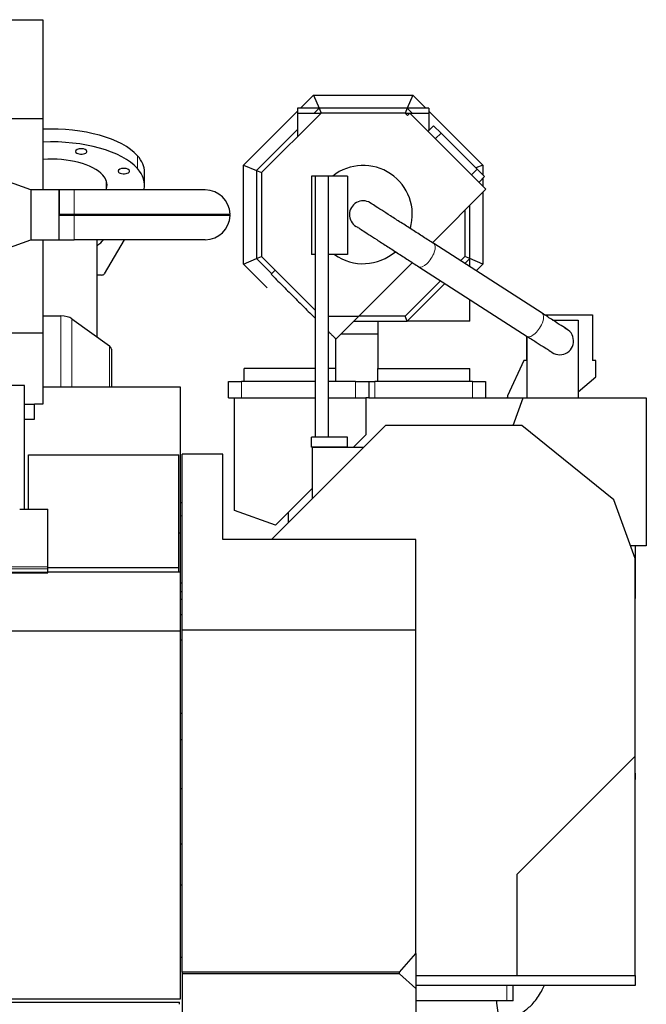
# Model space of a CAD drawing. Header units: inches. Extents: x 0 to 23760, y -13 to 16800.
# Tile 206 of 207: x 20999 to 21955, y 12996 to 14499. Entities that reach past the tile are written whole.
import ezdxf

# ---------------------------------------------------------------- set-up
doc = ezdxf.new("R2010")
doc.units = ezdxf.units.IN
doc.layers.add('254', color=7, linetype='Continuous', true_color=0xffffff)

msp = doc.modelspace()

# ---------------------------------------------------------------- linework, layer by layer
at = {"layer": '254', "color": 2, "linetype": 'Continuous', "lineweight": 25}
for p, q in [((17911.126, 14499.054), (21034.795, 14499.054)), ((21034.795, 14499.054), (21034.795, 14348.029)), ((21427.742, 14363.945), (21447.743, 14383.947)), ((21447.743, 14383.947), (21598.931, 14383.947)), ((21447.743, 14383.947), (21456.028, 14363.947)), ((21598.931, 14383.947), (21590.647, 14363.947)), ((21598.931, 14383.947), (21618.933, 14363.945)), ((21340.837, 14277.041), (21423.337, 14359.541)), ((21456.028, 14363.947), (21423.337, 14363.947)), ((21423.337, 14363.947), (21423.337, 14356.447)), ((21456.028, 14363.947), (21448.527, 14356.446)), ((21590.647, 14363.947), (21456.028, 14363.947)), ((21456.028, 14363.947), (21459.134, 14356.447)), ((21590.647, 14363.947), (21587.54, 14356.447)), ((21623.337, 14363.947), (21590.647, 14363.947)), ((21598.148, 14356.446), (21590.647, 14363.947)), ((21623.337, 14363.947), (21623.337, 14356.447)), ((21623.338, 14359.541), (21705.837, 14277.041)), ((17980.313, 14348.029), (21034.795, 14348.029)), ((21034.795, 14348.029), (21034.795, 14239.066)), ((21459.134, 14356.447), (21368.337, 14265.65)), ((21423.337, 14356.447), (21459.134, 14356.447)), ((21423.337, 14356.447), (21423.337, 14320.65)), ((21587.54, 14356.447), (21459.134, 14356.447)), ((21587.54, 14356.447), (21623.337, 14356.447)), ((21591.076, 14352.911), (21587.54, 14356.447)), ((21594.611, 14356.447), (21591.076, 14352.911)), ((21710.721, 14240.338), (21594.611, 14356.447)), ((21623.337, 14356.447), (21623.337, 14329.731)), ((21423.337, 14331.257), (21360.837, 14268.757)), ((21622.332, 14328.726), (21630.818, 14337.211)), ((21624.1, 14330.494), (21623.337, 14331.257)), ((21630.818, 14337.211), (21642.131, 14325.898)), ((21642.131, 14325.898), (21697.286, 14270.743)), ((21016.295, 14239.07), (20916.295, 14275.467)), ((21340.837, 14277.041), (21360.837, 14268.757)), ((21340.837, 14125.853), (21340.837, 14277.041)), ((21360.837, 14268.757), (21360.837, 14134.137)), ((21360.837, 14268.757), (21368.337, 14265.65)), ((21705.837, 14277.041), (21695.338, 14272.692)), ((21708.599, 14259.43), (21697.286, 14270.743)), ((21705.837, 14277.041), (21705.837, 14262.191)), ((21189.795, 14246.694), (21189.795, 14266.208)), ((21368.337, 14265.65), (21368.337, 14137.244)), ((21450.162, 14260.338), (21444.426, 14260.338)), ((21444.426, 14260.338), (21444.426, 14140.338)), ((21450.162, 14260.338), (21450.162, 13861.447)), ((21470.162, 14260.338), (21450.162, 14260.338)), ((21499.446, 14260.338), (21470.162, 14260.338)), ((21470.162, 14260.338), (21470.162, 13861.447)), ((21499.446, 14260.338), (21499.446, 14140.338)), ((21708.599, 14259.43), (21700.114, 14250.944)), ((21705.837, 14256.666), (21705.837, 14245.221)), ((21059.245, 14239.07), (21016.295, 14239.07)), ((21016.295, 14239.07), (21016.295, 14201.07)), ((21059.294, 14239.12), (21034.791, 14239.12)), ((21059.295, 14239.12), (21059.245, 14239.07)), ((21059.245, 14239.07), (21059.245, 14202.047)), ((21082.295, 14239.12), (21059.295, 14239.12)), ((21059.295, 14239.12), (21059.295, 14202.097)), ((21282.295, 14239.12), (21082.295, 14239.12)), ((21131.795, 14239.119), (21131.795, 14251.903)), ((21710.721, 14240.338), (21628.89, 14158.507)), ((21705.837, 14235.452), (21705.837, 14125.853)), ((21685.837, 14134.137), (21685.837, 14215.454)), ((21016.295, 14201.07), (21016.295, 14163.07)), ((21059.295, 14202.047), (21059.245, 14202.047)), ((21059.245, 14200.093), (21059.295, 14200.093)), ((21059.245, 14200.093), (21059.245, 14163.07)), ((21059.295, 14202.097), (21082.295, 14202.097)), ((21059.295, 14200.093), (21059.295, 14202.047)), ((21059.295, 14201.07), (21082.295, 14201.07)), ((21082.295, 14200.043), (21059.295, 14200.043)), ((21059.295, 14163.02), (21059.295, 14200.043)), ((21082.295, 14202.097), (21320.331, 14202.097)), ((21082.295, 14201.07), (21319.331, 14201.07)), ((21320.331, 14200.043), (21082.295, 14200.043)), ((21320.331, 14202.097), (21319.331, 14201.07)), ((21320.331, 14200.043), (21319.331, 14201.07)), ((21678.337, 14207.955), (21678.337, 14137.244)), ((20916.295, 14126.673), (21016.295, 14163.07)), ((21016.295, 14163.07), (21059.245, 14163.07)), ((21034.791, 14163.02), (21059.294, 14163.02)), ((21034.795, 14163.072), (21034.795, 14020.707)), ((21059.245, 14163.07), (21059.295, 14163.02)), ((21059.295, 14163.02), (21082.295, 14163.02)), ((21282.295, 14163.02), (21082.295, 14163.02)), ((21117.295, 14014.498), (21117.295, 14163.017)), ((21158.472, 14163.019), (21128.287, 14110.903)), ((21796.364, 14050.77), (21630.923, 14157.204)), ((21340.837, 14125.853), (21360.837, 14134.137)), ((21360.837, 14134.137), (21368.337, 14137.244)), ((21360.837, 14134.137), (21383.684, 14111.29)), ((21368.337, 14137.244), (21450.162, 14055.419)), ((21450.162, 14140.338), (21444.426, 14140.338)), ((21499.446, 14140.338), (21470.162, 14140.338)), ((21678.337, 14137.244), (21671.921, 14130.827)), ((21685.837, 14134.137), (21678.337, 14137.244)), ((21678.375, 14126.675), (21685.837, 14134.137)), ((21705.837, 14125.853), (21685.837, 14134.137)), ((21685.837, 14121.876), (21685.837, 14134.137)), ((21376.945, 14089.745), (21340.837, 14125.853)), ((21598.506, 14128.123), (21516.83, 14046.447)), ((21608.199, 14121.882), (21773.64, 14015.448)), ((21705.837, 14125.853), (21695.587, 14115.603)), ((21123.456, 14109.191), (21117.294, 14109.191)), ((21388.987, 14116.594), (21382.837, 14110.444)), ((21641.531, 14100.437), (21587.54, 14046.447)), ((21590.647, 14038.947), (21647.986, 14096.286)), ((21685.837, 14038.947), (21685.837, 14071.936)), ((21034.794, 14046.707), (21061.924, 14046.707)), ((21470.163, 14046.447), (21516.83, 14046.447)), ((21516.83, 14046.447), (21481.832, 14011.45)), ((21587.54, 14046.447), (21516.83, 14046.447)), ((21590.647, 14038.947), (21587.54, 14046.447)), ((21799.968, 14048.447), (21873.295, 14048.447)), ((21873.295, 14048.447), (21873.295, 13978.447)), ((21078.798, 14042.43), (21136.168, 14000.802)), ((21509.331, 14038.947), (21590.647, 14038.947)), ((21812.378, 14040.447), (21851.298, 14040.447)), ((21851.298, 14040.447), (21851.298, 13921.447)), ((20930.484, 14020.707), (21034.795, 14020.707)), ((21034.795, 14020.707), (21034.795, 13911.992)), ((21545.832, 14018.947), (21489.33, 14018.947)), ((21773.295, 13978.447), (21773.295, 14015.671)), ((21773.298, 13921.447), (21773.298, 14015.667)), ((21139.295, 13995.844), (21139.295, 13938.302)), ((21768.295, 13978.447), (21743.295, 13924.834)), ((21773.295, 13978.447), (21768.295, 13978.447)), ((21878.295, 13978.447), (21873.295, 13978.447)), ((21878.295, 13953.447), (21878.295, 13978.447)), ((21341.832, 13966.447), (21341.832, 13966.447)), ((21341.832, 13966.447), (21341.832, 13966.447)), ((21341.832, 13946.447), (21341.832, 13966.447)), ((21481.832, 13946.447), (21481.832, 13966.447)), ((21481.832, 13966.447), (21481.833, 13966.447)), ((21545.832, 13946.447), (21545.832, 13966.447)), ((21545.836, 13966.447), (21545.84, 13966.447)), ((21685.837, 13946.447), (21685.837, 13966.447)), ((21851.298, 13930.794), (21878.295, 13953.447)), ((21006.635, 13940.541), (20928.692, 13940.541)), ((21006.635, 13751.74), (21006.635, 13940.541)), ((21034.795, 13938.304), (21244.298, 13938.304)), ((21244.298, 13938.304), (21244.298, 13761.462)), ((21317.832, 13946.447), (21337.832, 13946.447)), ((21317.832, 13921.447), (21317.832, 13946.447)), ((21450.16, 13946.447), (21337.832, 13946.447)), ((21511.832, 13946.447), (21470.162, 13946.447)), ((21511.832, 13946.447), (21531.832, 13946.447)), ((21531.832, 13946.447), (21531.832, 13921.447)), ((21531.832, 13946.447), (21541.332, 13946.447)), ((21690.332, 13946.447), (21541.332, 13946.447)), ((21690.332, 13946.447), (21709.832, 13946.447)), ((21709.832, 13946.447), (21709.832, 13921.447)), ((21743.295, 13922.842), (21742.396, 13921.446)), ((21743.295, 13924.834), (21743.295, 13921.446)), ((21021.795, 13911.237), (21006.632, 13911.237)), ((21021.795, 13911.992), (21021.795, 13911.237)), ((21034.795, 13911.992), (21021.795, 13911.992)), ((21021.795, 13889.054), (21021.795, 13911.236)), ((21317.832, 13921.447), (21327.095, 13921.447)), ((21327.095, 13921.447), (21450.162, 13921.447)), ((21327.095, 13749.447), (21327.095, 13921.447)), ((21470.161, 13921.447), (21527.337, 13921.447)), ((21531.832, 13921.447), (21527.336, 13921.447)), ((21527.337, 13921.447), (21527.337, 13865.023)), ((21531.837, 13921.447), (21767.294, 13921.447)), ((21752.008, 13879.447), (21767.295, 13921.447)), ((21767.295, 13921.447), (21955.295, 13921.447)), ((21955.295, 13921.447), (21955.295, 13695.462)), ((21006.601, 13889.054), (21021.795, 13889.054)), ((21557.295, 13879.447), (21383.311, 13705.463)), ((21765.355, 13879.447), (21557.295, 13879.447)), ((21905.661, 13765.949), (21765.355, 13879.447)), ((21527.337, 13865.023), (21508.759, 13846.446)), ((21444.426, 13846.447), (21444.426, 13861.447)), ((21450.162, 13861.447), (21444.426, 13861.447)), ((21470.162, 13861.447), (21450.162, 13861.447)), ((21499.446, 13861.447), (21470.162, 13861.447)), ((21499.446, 13846.447), (21499.446, 13861.447)), ((21012.995, 13834.805), (21241.995, 13834.805)), ((21012.995, 13751.739), (21012.995, 13834.805)), ((21241.995, 13662.352), (21241.995, 13834.805)), ((21247.295, 13566.725), (21247.295, 13835.462)), ((21309.295, 13835.462), (21247.295, 13835.462)), ((21309.295, 13705.462), (21309.295, 13835.462)), ((21499.446, 13846.447), (21444.426, 13846.447)), ((21445.295, 13846.447), (21445.295, 13767.447)), ((21445.295, 13846.447), (21524.295, 13846.447)), ((21445.295, 13782.982), (21389.456, 13727.143)), ((21244.295, 13761.462), (21244.295, 13741.462)), ((21247.295, 13761.462), (21244.295, 13761.462)), ((21938.295, 13676.29), (21905.661, 13765.949)), ((20999.338, 13751.74), (21042.295, 13751.74)), ((21042.295, 13663.338), (21042.295, 13751.74)), ((21389.456, 13727.143), (21327.095, 13749.447)), ((21409.295, 13731.446), (21409.295, 13746.981)), ((21244.295, 13741.462), (21244.295, 13656.041)), ((21244.295, 13714.845), (21241.995, 13714.845)), ((21603.795, 13705.462), (21309.295, 13705.462)), ((21603.795, 13566.725), (21603.795, 13705.462)), ((21955.295, 13695.462), (21931.316, 13695.462)), ((21938.564, 13695.461), (21938.564, 13615.194)), ((21938.295, 13374.447), (21938.295, 13676.29)), ((20485.295, 13654.341), (21042.295, 13654.341)), ((21042.283, 13656.039), (21244.795, 13656.039)), ((21042.295, 13660.604), (21042.295, 13663.338)), ((21042.295, 13655.356), (21042.295, 13660.604)), ((21042.295, 13654.341), (21042.295, 13655.356)), ((21042.296, 13662.352), (21241.995, 13662.352)), ((21241.995, 13656.039), (21241.995, 13662.352)), ((21244.795, 13565.991), (21244.795, 13656.039)), ((21247.295, 13638.659), (21244.795, 13638.659)), ((21244.794, 13625.773), (21247.295, 13625.773)), ((21247.295, 13613.695), (21244.795, 13613.695)), ((21247.295, 13590.462), (21244.795, 13590.462)), ((19869.795, 13565.991), (21244.795, 13565.991)), ((21244.795, 13004.135), (21244.795, 13565.991)), ((21247.295, 13044.686), (21247.295, 13566.725)), ((21603.795, 13566.725), (21247.295, 13566.725)), ((21603.795, 13073.149), (21603.795, 13566.725)), ((21247.295, 13551.462), (21244.795, 13551.462)), ((21247.295, 13439.462), (21244.795, 13439.462)), ((21247.295, 13399.462), (21244.795, 13399.462)), ((21758.295, 13194.447), (21938.295, 13374.447)), ((21938.295, 13039.447), (21938.295, 13374.447)), ((21938.988, 13339.033), (21938.295, 13358.889)), ((21938.988, 13339.033), (21938.294, 13339.033)), ((21244.794, 13325.107), (21247.295, 13325.107)), ((21244.794, 13240.532), (21247.295, 13240.532)), ((21758.295, 13039.447), (21758.295, 13194.447)), ((21244.752, 13178.214), (21247.295, 13178.214)), ((21244.752, 13067.338), (21247.295, 13067.338)), ((21578.795, 13044.686), (21603.795, 13073.149)), ((21603.795, 13073.15), (21603.795, 13019.768)), ((21578.795, 13044.686), (21247.295, 13044.686)), ((21247.295, 13044.686), (21247.295, 13041.947)), ((21578.795, 13041.947), (21247.295, 13041.947)), ((21247.295, 13041.947), (21247.295, 12963.094)), ((21578.795, 13041.947), (21578.795, 13044.686)), ((21603.795, 13019.768), (21578.795, 13041.947)), ((21603.789, 13039.447), (21758.295, 13039.447)), ((21758.295, 13039.447), (21938.295, 13039.447)), ((21938.295, 13039.449), (21938.295, 13024.447)), ((21938.295, 13024.447), (21603.799, 13024.447)), ((21752.295, 13000.747), (21752.295, 13024.447)), ((21603.795, 13019.768), (21603.795, 12419.683)), ((19867.295, 12998.603), (21243.295, 12998.603)), ((19869.795, 13004.135), (21244.795, 13004.135)), ((21243.295, 12995.525), (21243.295, 12998.603)), ((21742.295, 13000.747), (21603.795, 13000.747)), ((21752.295, 13000.747), (21742.295, 13000.747))]:
    msp.add_line(p, q, dxfattribs=at)
at = {"layer": '254', "color": 110, "linetype": 'Continuous', "lineweight": 13}
for p, q in [((21642.131, 14325.898), (21633.646, 14317.412)), ((21085.133, 14296.339), (21085.133, 14299.432)), ((21178.948, 14271.874), (21178.948, 14291.388)), ((21150.076, 14266.352), (21150.076, 14269.444)), ((21688.8, 14262.258), (21697.286, 14270.743)), ((21082.295, 14202.097), (21082.295, 14239.12)), ((21082.295, 14202.097), (21082.295, 14201.07)), ((21082.295, 14200.043), (21082.295, 14201.07)), ((21082.295, 14200.043), (21082.295, 14163.02)), ((21630.923, 14157.204), (21630.891, 14157.224)), ((21061.924, 14046.707), (21061.924, 13938.304)), ((21078.798, 14042.43), (21078.798, 13938.304)), ((21136.168, 14000.802), (21136.168, 13938.302)), ((21337.832, 13946.447), (21337.832, 13921.447)), ((21511.832, 13921.447), (21511.832, 13946.447)), ((21541.332, 13946.447), (21541.332, 13921.447)), ((21690.332, 13921.447), (21690.332, 13946.447)), ((21247.295, 13741.462), (21244.295, 13741.462)), ((20485.295, 13663.338), (21042.295, 13663.338)), ((20485.295, 13660.604), (21042.295, 13660.604)), ((20485.295, 13655.356), (21042.295, 13655.356)), ((21742.295, 13000.747), (21742.295, 13024.447))]:
    msp.add_line(p, q, dxfattribs=at)
at = {"layer": '254', "color": 2, "linetype": 'Continuous', "lineweight": 25}
for centre, radius, start, end in [((21523.337, 14201.447), 75, 343.839375, 128.255625), ((21282.295, 14201.07), 38.05, 1.546633, 90), ((21523.337, 14201.447), 21, 66.391875, 246.69), ((21282.295, 14201.07), 38.05, 270, 358.453367), ((21523.337, 14201.447), 75, 234.568125, 310.9725), ((21823.337, 14008.447), 21, 228.110625, 68.97375), ((21661.361, 13627.449), 277.474, 356.425631, 357.468643)]:
    msp.add_arc(centre, radius, start, end, dxfattribs=at)
for centre, major_axis, start_param, end_param in [((21047.295, 14266.208), (-142.5, 0), 3.53429174, 4.8002554), ((21047.295, 14246.694), (-142.5, 0), 3.53429174, 4.8002554), ((21093.217, 14297.886), (-8.75, 0), 3.53429174, 6.67588439), ((21093.217, 14297.886), (-8.75, 0), 0.39269908, 3.53429174), ((21047.295, 14246.694), (-85.25, 0), 3.53429174, 4.85955296), ((21047.295, 14266.208), (-142.5, 0), 3.14159265, 3.53429174), ((21158.16, 14267.898), (-8.75, 0), 3.53429174, 6.67588439), ((21158.16, 14267.898), (-8.75, 0), 0.39269908, 3.53429174), ((21047.295, 14246.694), (-142.5, 0), 3.02618821, 3.53429174), ((21047.295, 14246.694), (-85.25, 0), 3.00881128, 3.53429174), ((21047.295, 14175.733), (-84.5, 0), 2.54704624, 2.80976193), ((21123.456, 14111.499), (5, 0), 4.71238898, 6.02185933), ((21061.924, 14037.472), (-20, 0), 3.70832187, 4.71238898), ((21119.295, 13995.844), (-20, 0), 3.14159265, 3.70832187)]:
    msp.add_ellipse(centre, major_axis=major_axis, ratio=0.46174861, start_param=start_param, end_param=end_param, dxfattribs=at)
at = {"layer": '254', "color": 110, "linetype": 'Continuous', "lineweight": 13}
for centre in [(21619.561, 14139.543), (21785.002, 14033.109)]:
    msp.add_ellipse(centre, major_axis=(11.362, 17.661), ratio=0.43020883, start_param=3.14159265, end_param=6.28318531, dxfattribs=at)
at = {"layer": '254', "color": 2, "linetype": 'Continuous', "lineweight": 25}
for points, knots in [([(21630.927, 14157.201), (21625.754, 14160.529), (21615.13, 14167.36), (21597.884, 14178.44), (21580.816, 14189.395), (21564.88, 14199.613), (21551.126, 14208.416), (21540.382, 14215.274), (21533.55, 14219.606), (21531.884, 14220.629), (21531.757, 14220.685)], [0, 0, 0, 0, 0.12278646, 0.24616695, 0.37015424, 0.49494452, 0.62041917, 0.74638919, 0.872957, 1, 1, 1, 1]), ([(21514.898, 14182.214), (21514.884, 14182.2), (21516.018, 14181.424), (21521.583, 14177.783), (21531.125, 14171.59), (21543.769, 14163.411), (21558.803, 14153.704), (21575.274, 14143.082), (21592.289, 14132.121), (21602.947, 14125.261), (21608.195, 14121.885)], [0, 0, 0, 0, 0.11341088, 0.23808816, 0.36332272, 0.48925364, 0.61590568, 0.74322913, 0.87126799, 1, 1, 1, 1]), ([(21837.354, 14024.084), (21837.108, 14024.294), (21834.891, 14025.811), (21826.218, 14031.489), (21813.063, 14040.013), (21802.303, 14046.949), (21796.368, 14050.768)], [0, 0, 0, 0, 0.25369704, 0.50513126, 0.75389407, 1, 1, 1, 1]), ([(21685.837, 14038.947), (21662.504, 14038.947), (21630.774, 14038.947), (21599.043, 14038.947), (21590.647, 14038.947)], [0, 0, 0, 0, 0.73538327, 1, 1, 1, 1]), ([(21773.636, 14015.451), (21779.309, 14011.802), (21789.35, 14005.356), (21801.101, 13997.856), (21807.903, 13993.574), (21809.311, 13992.752), (21809.347, 13992.772)], [0, 0, 0, 0, 0.26263684, 0.52238693, 0.77921226, 1, 1, 1, 1]), ([(21545.858, 13966.447), (21545.859, 13966.447), (21545.904, 13966.447), (21546.117, 13966.447), (21546.469, 13966.447), (21547.114, 13966.447), (21548.385, 13966.447), (21550.94, 13966.447), (21556.042, 13966.447), (21566.252, 13966.447), (21586.668, 13966.447), (21627.503, 13966.447), (21662.504, 13966.447), (21685.837, 13966.447)], [0, 0, 0, 0, 0.00005848, 0.00201149, 0.0039645, 0.00787052, 0.01568256, 0.03130665, 0.06255482, 0.12505117, 0.25004386, 0.50002924, 1, 1, 1, 1]), ([(21732.903, 12972.415), (21738.494, 12972.736), (21747.22, 12974.371), (21759.525, 12979.22), (21770.864, 12985.898), (21783.87, 12997.441), (21793.581, 13011.073), (21798.351, 13021.009), (21799.62, 13023.984)], [0, 0, 0, 0, 0.19765724, 0.31184892, 0.46309811, 0.65974739, 0.90094618, 1, 1, 1, 1]), ([(21761.308, 12948.597), (21759.506, 12948.522), (21756.16, 12948.733), (21750.331, 12950.189), (21743.584, 12954.721), (21736.836, 12963.569), (21732.214, 12973.507), (21728.366, 12986.281), (21727.329, 12995.82), (21727.145, 13000.747)], [0, 0, 0, 0, 0.11591799, 0.22199621, 0.44379212, 0.56700462, 0.69914847, 0.8521851, 1, 1, 1, 1])]:
    msp.add_open_spline(points, degree=3, knots=knots, dxfattribs=at)
for points, degree in [([(21059.245, 14202.047), (21059.261, 14202.063), (21059.278, 14202.08), (21059.295, 14202.097)], 3), ([(21059.245, 14200.093), (21059.261, 14200.076), (21059.278, 14200.059), (21059.295, 14200.043)], 3), ([(21382.837, 14110.444), (21450.161, 14043.121)], 1), ([(21545.832, 14038.947), (21545.832, 14002.697), (21545.832, 13966.447)], 2), ([(21470.161, 14023.121), (21480.264, 14013.017)], 1), ([(21480.264, 14013.017), (21481.048, 14012.233)], 1), ([(21481.048, 14012.233), (21481.433, 14011.849)], 1), ([(21481.433, 14011.849), (21481.646, 14011.636)], 1), ([(21481.833, 13966.447), (21481.833, 13988.948), (21481.832, 14011.449)], 2), ([(21481.833, 13966.447), (21481.833, 13988.948), (21481.832, 14011.449)], 2), ([(21450.162, 13966.447), (21341.832, 13966.447)], 1), ([(21481.832, 13966.447), (21470.162, 13966.447)], 1)]:
    msp.add_open_spline(points, degree=degree, dxfattribs=at)

doc.saveas('drawing.dxf')
